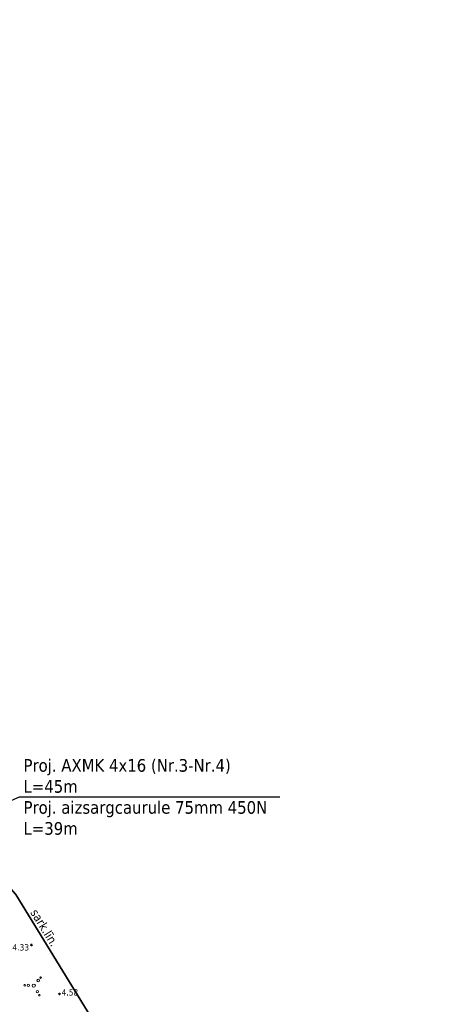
# Model space of a CAD drawing. Header units: metres. Extents: x 479801 to 960259, y 275948 to 557431.
# Tile 35 of 48: x 483422 to 483455, y 276106 to 276184. Entities that reach past the tile are written whole.
import ezdxf
from ezdxf.enums import TextEntityAlignment as Align

# ---------------------------------------------------------------- set-up
doc = ezdxf.new("R2010")
doc.units = ezdxf.units.M
doc.linetypes.add('ADTI_0', pattern=[2, 1, 1])
for name, color, linetype, lineweight in [('APGR_SARK_####_####_#', 1, 'ADTI_0', 35), ('APGR_SARK_####_TKST_#', 240, 'ADTI_0', 9), ('RELJ_AATZ_####_TKST_#', 7, 'ADTI_0', 9), ('RELJ_ELEM_####_####_#', 7, 'ADTI_0', 35), ('RELJ_NOGA_####_####_#', 7, 'ADTI_0', 9), ('rob', 7, 'Continuous', 0), ('TERT_ELEM_####_####_#', 3, 'ADTI_0', 9), ('vadi', 1, 'Continuous', 0)]:
    doc.layers.add(name, color=color, linetype=linetype, lineweight=lineweight)
doc.styles.get("Standard").update_dxf_attribs({"font": 'wromlats.shx'})
doc.styles.add('Tahoma_05_LT', font='tahoma.ttf', dxfattribs={"height": 0.5})
doc.styles.add('Tahoma_07_CB', font='tahoma.ttf', dxfattribs={"height": 0.7})
doc.dimstyles.new('ISO-25', dxfattribs={"dimtxt": 2.5, "dimasz": 2.5, "dimexe": 1.25, "dimexo": 0.625, "dimtad": 1, "dimtxsty": 'Standard', "dimcen": 2.5, "dimadec": 0, "dimazin": 0, "dimtfac": 1, "dimtmove": 0, "dimatfit": 3, "dimfxl": 1, "dimarcsym": 0})

# ---------------------------------------------------------------- blocks, each defined once
blk = doc.blocks.new('PKT')
at = {"layer": 'RELJ_ELEM_####_####_#', "color": 7, "linetype": 'Continuous', "lineweight": 35}
blk.add_circle((0, 0), 0.05, dxfattribs=at)
blk = doc.blocks.new('KRUMS_1')
at = {"layer": 'TERT_ELEM_####_####_#', "color": 3, "linetype": 'Continuous', "lineweight": 13, "ltscale": 0.933333, "true_color": 0x00f000}
for centre, radius in [((-0.718, 0.034), 0.064), ((-0.434, 0.021), 0.096), ((0, 0), 0.128), ((0.348, 0.408), 0.096), ((0.544, 0.639), 0.064), ((0.276, -0.467), 0.096), ((0.434, -0.756), 0.064)]:
    blk.add_circle(centre, radius, dxfattribs=at)

msp = doc.modelspace()

# ---------------------------------------------------------------- linework, layer by layer
at = {"layer": 'APGR_SARK_####_####_#'}
msp.add_lwpolyline([(483514.21906, 276039.38801), (483509.46102, 276036.62137), (483479.78774, 276019.92067), (483421.53255, 276114.97655), (483394.89693, 276145.1528), (483381.929, 276155.434), (483312.74564, 276207.45583), (483272.863, 276228.124), (483283.479, 276233.951), (483302.04675, 276233.55658)], dxfattribs=at)
at = {"layer": 'RELJ_NOGA_####_####_#'}
msp.add_open_spline([(483446.55615, 276032.00034), (483446.91636, 276032.04833), (483447.27656, 276032.09632), (483447.63677, 276032.14431), (483448.22909, 276032.22323), (483448.83456, 276032.20589), (483449.42908, 276032.10851), (483449.63263, 276032.07517), (483449.83113, 276032.00416), (483450.00331, 276031.89179), (483450.38498, 276031.6427), (483450.75637, 276031.38708), (483451.1348, 276031.13629), (483451.38748, 276030.96884), (483451.64026, 276030.80007), (483451.89646, 276030.64119), (483452.04618, 276030.54834), (483452.25185, 276030.65805), (483452.42045, 276030.72653), (483452.56011, 276030.78325), (483452.69033, 276030.83256), (483452.79933, 276030.94981), (483452.93703, 276031.09793), (483453.0088, 276031.25949), (483453.05851, 276031.44123), (483453.18976, 276031.92104), (483453.26259, 276032.40143), (483453.31065, 276032.88619), (483453.32516, 276033.03251), (483453.36972, 276033.19346), (483453.30152, 276033.32884), (483452.53855, 276034.8433), (483451.68563, 276036.2082), (483450.84149, 276037.62742), (483448.66951, 276041.27908), (483446.48288, 276044.92024), (483444.31982, 276048.57556), (483440.83347, 276054.46708), (483437.61188, 276060.5146), (483434.10984, 276066.39753), (483432.76907, 276068.64983), (483431.01658, 276070.63602), (483429.63729, 276072.86532), (483427.46297, 276076.37964), (483425.37901, 276079.9488), (483423.30915, 276083.52472), (483420.0176, 276089.21123), (483417.11107, 276095.10345), (483413.76766, 276100.77461), (483410.37855, 276106.52326), (483406.25393, 276111.75469), (483402.03794, 276116.95195), (483397.7967, 276122.18035), (483393.61602, 276127.46893), (483388.56028, 276131.86649), (483383.6895, 276136.10315), (483378.81873, 276140.33981), (483373.94795, 276144.57647)], degree=3, knots=[0, 0, 0, 0, 0.00742313, 0.00742313, 0.00742313, 0.01962971, 0.01962971, 0.01962971, 0.023809, 0.023809, 0.023809, 0.03307309, 0.03307309, 0.03307309, 0.03925875, 0.03925875, 0.03925875, 0.04287371, 0.04287371, 0.04287371, 0.04586821, 0.04586821, 0.04586821, 0.04965128, 0.04965128, 0.04965128, 0.05963893, 0.05963893, 0.05963893, 0.06265369, 0.06265369, 0.06265369, 0.09637772, 0.09637772, 0.09637772, 0.18314975, 0.18314975, 0.18314975, 0.32300614, 0.32300614, 0.32300614, 0.37655076, 0.37655076, 0.37655076, 0.46095939, 0.46095939, 0.46095939, 0.59518814, 0.59518814, 0.59518814, 0.7312513, 0.7312513, 0.7312513, 0.86812955, 0.86812955, 0.86812955, 1, 1, 1, 1], dxfattribs=at)

# ---------------------------------------------------------------- block references
at = {"layer": 'RELJ_ELEM_####_####_#', "color": 7, "linetype": 'Continuous', "lineweight": 20, "ltscale": 0.7, "true_color": 0xffffff}
for p in [(483422.76157, 276110.98415), (483424.98835, 276107.08556)]:
    msp.add_blockref('PKT', p, dxfattribs=at)
at = {"layer": 'TERT_ELEM_####_####_#', "color": 3, "linetype": 'Continuous', "lineweight": 9, "ltscale": 0.933333, "true_color": 0x00f000}
msp.add_blockref('KRUMS_1', (483422.94781, 276107.75095), dxfattribs=at)

# ---------------------------------------------------------------- texts
at = {"layer": 'APGR_SARK_####_TKST_#', "style": 'Tahoma_07_CB'}
msp.add_text('sark.līn.', height=0.7, rotation=301.5021354, dxfattribs=at).set_placement((483423.50259, 276112.16389), align=Align.CENTER)
at = {"layer": 'RELJ_AATZ_####_TKST_#', "style": 'Tahoma_05_LT'}
for s, p in [('4.33', (483421.25413, 276111.04185)), ('4.58', (483425.1531, 276107.46472))]:
    msp.add_text(s, height=0.5, dxfattribs=at).set_placement(p, align=Align.TOP_LEFT)
at = {"layer": 'rob', "color": 230, "linetype": 'Continuous', "insert": (483422.13259, 276122.71723), "char_height": 1, "width": 87.3168193, "attachment_point": 4}
msp.add_mtext('{\\fTahoma|b0|i0|c186|p0;Proj. AXMK 4x16 (Nr.3-Nr.4)\\PL=45m\\PProj. aizsargcaurule 75mm 450N\\PL=39m}', dxfattribs=at)

# ---------------------------------------------------------------- leaders
at = {"layer": 'vadi', "color": 230, "linetype": 'Continuous', "lineweight": 0}
msp.add_leader([(483404.6291, 276115.09499), (483421.80802, 276122.73875), (483442.46096, 276122.73991)], dimstyle='ISO-25', override={"dimasz": 1.5, "dimtad": 0}, dxfattribs=at)

doc.saveas('drawing.dxf')
